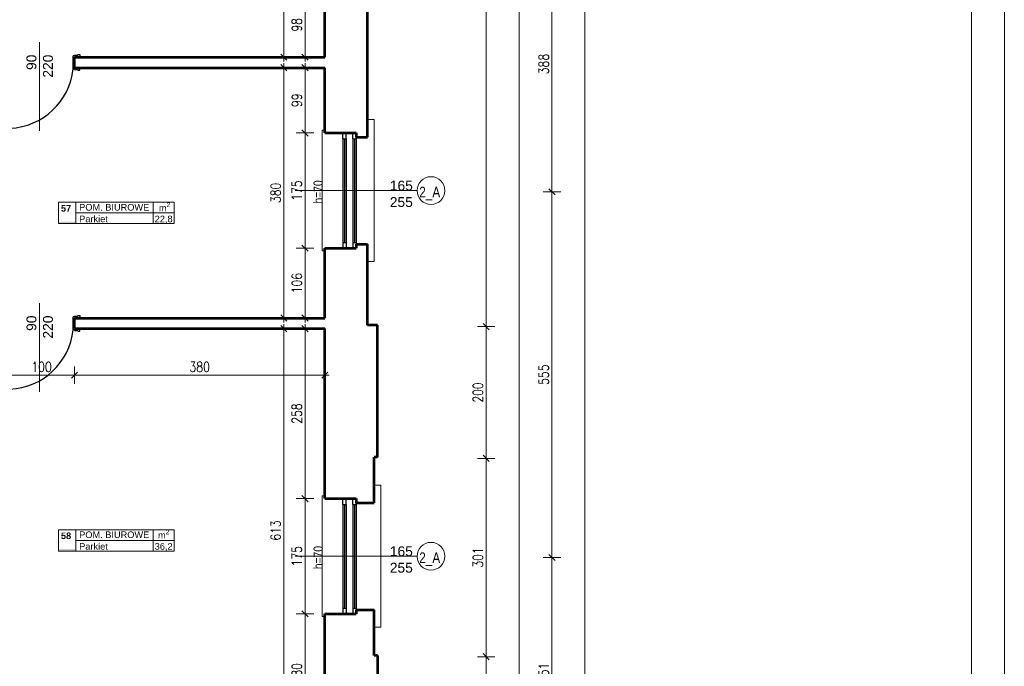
# Model space of a CAD drawing. Header units: millimetres. Extents: x 56977 to 67992, y 30187 to 42235.
# Tile 128 of 130: x 66497 to 67992, y 38844 to 39825. Entities that reach past the tile are written whole.
import ezdxf

# ---------------------------------------------------------------- set-up
doc = ezdxf.new("R2010")
doc.units = ezdxf.units.MM
doc.header["$MEASUREMENT"] = 0
doc.layers.get('0').update_dxf_attribs({"lineweight": 13})
doc.layers.get('DEFPOINTS').update_dxf_attribs({"lineweight": 13})
doc.layers.add('AI-OKNA', color=4, linetype='Continuous')
for name, color, linetype, lineweight in [('AI-OPISY', 3, 'Continuous', 13), ('AI_MURY', 40, 'Continuous', 53), ('Lines', 7, 'Continuous', 13), ('OPISY TABELKI', 30, 'Continuous', 13), ('RAMKA', 1, 'Continuous', 13), ('wymiary', 8, 'Continuous', 13)]:
    doc.layers.add(name, color=color, linetype=linetype, lineweight=lineweight)
doc.styles.add('GENERATED_STYLE_2', font='txt.shx')
doc.styles.get("Standard").update_dxf_attribs({"font": 'txt.shx'})
doc.styles.add('Style-ROMANS', font='ROMANS.shx')
doc.styles.add('WYMIAROWY-08', font='ROMANS.shx', dxfattribs={"width": 0.8})
doc.dimstyles.new('DYBY', dxfattribs={"dimscale": 100, "dimtxt": 0.15, "dimasz": 0.05, "dimexe": 0.05, "dimexo": 0.1, "dimgap": 0.05, "dimtad": 1, "dimdec": 0, "dimdsep": 46, "dimlunit": 5, "dimtxsty": 'WYMIAROWY-08', "dimblk": 'M_STRZ', "dimcen": 0.1, "dimse1": 1, "dimse2": 1, "dimclrd": 7, "dimclre": 7, "dimclrt": 1, "dimadec": 0, "dimazin": 0, "dimtfac": 1, "dimtdec": 0, "dimtmove": 2, "dimatfit": 3, "dimldrblk": 'M_STRZ', "dimfxl": 0, "dimtolj": 1, "dimarcsym": 0})

# ---------------------------------------------------------------- blocks, each defined once
blk = doc.blocks.new('M_STRZ')
for p, q in [((-1.33, 0), (1.33, 0)), ((-0.94, -0.94), (0.94, 0.94)), ((0, 2.66), (0, 0)), ((0, 0), (0, -2.66))]:
    blk.add_line(p, q)
blk = doc.blocks.new('*U25')
at = {"layer": 'DEFPOINTS', "color": 0}
for p in [(66949.5, 39356.1), (66930.5, 39098.1), (66949.5, 39098.1)]:
    blk.add_point(p, dxfattribs=at)
at = {"layer": 'wymiary', "color": 7, "lineweight": -2}
blk.add_line((66930.5, 39351.1), (66930.5, 39103.1), dxfattribs=at)
at = {"layer": 'wymiary', "color": 7, "lineweight": -2, "xscale": 5, "yscale": 5, "zscale": 5}
for p, rotation in [((66930.5, 39356.1), 90), ((66930.5, 39098.1), 270)]:
    blk.add_blockref('M_STRZ', p, dxfattribs=dict(at, rotation=rotation))
at = {"layer": 'wymiary', "color": 1, "insert": (66918, 39227.1), "char_height": 15, "attachment_point": 5, "rotation": 90, "style": 'WYMIAROWY-08'}
blk.add_mtext('258', dxfattribs=at)
blk = doc.blocks.new('*D1558')
at = {"layer": 'DEFPOINTS'}
for p in [(66949.5, 39356.1), (66943, 39243.4), (66930.5, 39098.1), (66949.5, 39098.1)]:
    blk.add_point(p, dxfattribs=at)
at = {"layer": 'wymiary', "color": 7}
blk.add_blockref('*U25', (0, 0), dxfattribs=at)
blk = doc.blocks.new('*U26')
at = {"layer": 'DEFPOINTS', "color": 0}
for p in [(66930.5, 39098.1), (66949.5, 39098.1), (66949.5, 38923.1)]:
    blk.add_point(p, dxfattribs=at)
at = {"layer": 'wymiary', "color": 7, "lineweight": -2}
blk.add_line((66930.5, 38928.1), (66930.5, 39093.1), dxfattribs=at)
at = {"layer": 'wymiary', "color": 7, "lineweight": -2, "xscale": 5, "yscale": 5, "zscale": 5}
for p, rotation in [((66930.5, 39098.1), 90), ((66930.5, 38923.1), 270)]:
    blk.add_blockref('M_STRZ', p, dxfattribs=dict(at, rotation=rotation))
at = {"layer": 'wymiary', "color": 1, "insert": (66918, 39010.6), "char_height": 15, "attachment_point": 5, "rotation": 90, "style": 'WYMIAROWY-08'}
blk.add_mtext('175', dxfattribs=at)
blk = doc.blocks.new('*D1559')
at = {"layer": 'DEFPOINTS'}
for p in [(66930.5, 39098.1), (66949.5, 39098.1), (66918, 38995.1), (66949.5, 38923.1)]:
    blk.add_point(p, dxfattribs=at)
at = {"layer": 'wymiary', "color": 7}
blk.add_blockref('*U26', (0, 0), dxfattribs=at)
blk = doc.blocks.new('*U27')
at = {"layer": 'DEFPOINTS', "color": 0}
for p in [(66930.5, 38923.1), (66949.5, 38923.1), (66949.5, 38743.1)]:
    blk.add_point(p, dxfattribs=at)
at = {"layer": 'wymiary', "color": 7, "lineweight": -2}
blk.add_line((66930.5, 38748.1), (66930.5, 38918.1), dxfattribs=at)
at = {"layer": 'wymiary', "color": 7, "lineweight": -2, "xscale": 5, "yscale": 5, "zscale": 5}
for p, rotation in [((66930.5, 38923.1), 90), ((66930.5, 38743.1), 270)]:
    blk.add_blockref('M_STRZ', p, dxfattribs=dict(at, rotation=rotation))
at = {"layer": 'wymiary', "color": 1, "insert": (66918, 38833.1), "char_height": 15, "attachment_point": 5, "rotation": 90, "style": 'WYMIAROWY-08'}
blk.add_mtext('180', dxfattribs=at)
blk = doc.blocks.new('*D1560')
at = {"layer": 'DEFPOINTS'}
for p in [(66930.5, 38923.1), (66949.5, 38923.1), (66918, 38817.6), (66949.5, 38743.1)]:
    blk.add_point(p, dxfattribs=at)
at = {"layer": 'wymiary', "color": 7}
blk.add_blockref('*U27', (0, 0), dxfattribs=at)
blk = doc.blocks.new('*U120')
at = {"layer": 'DEFPOINTS', "color": 0}
for p in [(66746.7, 39356.1), (66777.5, 38743.1), (66898.3, 38743.1)]:
    blk.add_point(p, dxfattribs=at)
at = {"layer": 'wymiary', "color": 7, "lineweight": -2}
blk.add_line((66898.3, 39351.1), (66898.3, 38748.1), dxfattribs=at)
at = {"layer": 'wymiary', "color": 7, "lineweight": -2, "xscale": 5, "yscale": 5, "zscale": 5}
for p, rotation in [((66898.3, 39356.1), 90), ((66898.3, 38743.1), 270)]:
    blk.add_blockref('M_STRZ', p, dxfattribs=dict(at, rotation=rotation))
at = {"layer": 'wymiary', "color": 1, "insert": (66885.8, 39049.6), "char_height": 15, "attachment_point": 5, "rotation": 90, "style": 'WYMIAROWY-08'}
blk.add_mtext('613', dxfattribs=at)
blk = doc.blocks.new('*D1653')
at = {"layer": 'DEFPOINTS'}
for p in [(66746.7, 39356.1), (66910.8, 39065.6), (66777.5, 38743.1), (66898.3, 38743.1)]:
    blk.add_point(p, dxfattribs=at)
at = {"layer": 'wymiary', "color": 7}
blk.add_blockref('*U120', (0, 0), dxfattribs=at)
blk = doc.blocks.new('*U280')
at = {"layer": 'DEFPOINTS', "color": 0}
for p in [(66955.5, 39752.1), (66930.5, 39653.1), (66955.5, 39653.1)]:
    blk.add_point(p, dxfattribs=at)
at = {"layer": 'wymiary', "color": 7, "lineweight": -2}
blk.add_line((66930.5, 39747.1), (66930.5, 39658.1), dxfattribs=at)
at = {"layer": 'wymiary', "color": 7, "lineweight": -2, "xscale": 5, "yscale": 5, "zscale": 5}
for p, rotation in [((66930.5, 39752.1), 90), ((66930.5, 39653.1), 270)]:
    blk.add_blockref('M_STRZ', p, dxfattribs=dict(at, rotation=rotation))
at = {"layer": 'wymiary', "color": 1, "insert": (66918, 39702.6), "char_height": 15, "attachment_point": 5, "rotation": 90, "style": 'WYMIAROWY-08'}
blk.add_mtext('99', dxfattribs=at)
blk = doc.blocks.new('*D1813')
at = {"layer": 'DEFPOINTS'}
for p in [(66955.5, 39752.1), (66943, 39713.2), (66930.5, 39653.1), (66955.5, 39653.1)]:
    blk.add_point(p, dxfattribs=at)
at = {"layer": 'wymiary', "color": 7}
blk.add_blockref('*U280', (0, 0), dxfattribs=at)
blk = doc.blocks.new('*U281')
at = {"layer": 'DEFPOINTS', "color": 0}
for p in [(66930.5, 39653.1), (66949.5, 39653.1), (66949.5, 39478.1)]:
    blk.add_point(p, dxfattribs=at)
at = {"layer": 'wymiary', "color": 7, "lineweight": -2}
blk.add_line((66930.5, 39483.1), (66930.5, 39648.1), dxfattribs=at)
at = {"layer": 'wymiary', "color": 7, "lineweight": -2, "xscale": 5, "yscale": 5, "zscale": 5}
for p, rotation in [((66930.5, 39653.1), 90), ((66930.5, 39478.1), 270)]:
    blk.add_blockref('M_STRZ', p, dxfattribs=dict(at, rotation=rotation))
at = {"layer": 'wymiary', "color": 1, "insert": (66918, 39565.6), "char_height": 15, "attachment_point": 5, "rotation": 90, "style": 'WYMIAROWY-08'}
blk.add_mtext('175', dxfattribs=at)
blk = doc.blocks.new('*D1814')
at = {"layer": 'DEFPOINTS'}
for p in [(66930.5, 39653.1), (66949.5, 39653.1), (66918, 39550.1), (66949.5, 39478.1)]:
    blk.add_point(p, dxfattribs=at)
at = {"layer": 'wymiary', "color": 7}
blk.add_blockref('*U281', (0, 0), dxfattribs=at)
blk = doc.blocks.new('*U282')
at = {"layer": 'DEFPOINTS', "color": 0}
for p in [(66930.5, 39478.1), (66949.5, 39478.1), (66949.5, 39372.1)]:
    blk.add_point(p, dxfattribs=at)
at = {"layer": 'wymiary', "color": 7, "lineweight": -2}
blk.add_line((66930.5, 39377.1), (66930.5, 39473.1), dxfattribs=at)
at = {"layer": 'wymiary', "color": 7, "lineweight": -2, "xscale": 5, "yscale": 5, "zscale": 5}
for p, rotation in [((66930.5, 39478.1), 90), ((66930.5, 39372.1), 270)]:
    blk.add_blockref('M_STRZ', p, dxfattribs=dict(at, rotation=rotation))
at = {"layer": 'wymiary', "color": 1, "insert": (66918, 39425.1), "char_height": 15, "attachment_point": 5, "rotation": 90, "style": 'WYMIAROWY-08'}
blk.add_mtext('106', dxfattribs=at)
blk = doc.blocks.new('*D1815')
at = {"layer": 'DEFPOINTS'}
for p in [(66930.5, 39478.1), (66949.5, 39478.1), (66918, 39409.6), (66949.5, 39372.1)]:
    blk.add_point(p, dxfattribs=at)
at = {"layer": 'wymiary', "color": 7}
blk.add_blockref('*U282', (0, 0), dxfattribs=at)
blk = doc.blocks.new('*U283')
at = {"layer": 'DEFPOINTS', "color": 0}
for p in [(66757, 39752.1), (66776.1, 39372.1), (66898.3, 39372.1)]:
    blk.add_point(p, dxfattribs=at)
at = {"layer": 'wymiary', "color": 7, "lineweight": -2}
blk.add_line((66898.3, 39747.1), (66898.3, 39377.1), dxfattribs=at)
at = {"layer": 'wymiary', "color": 7, "lineweight": -2, "xscale": 5, "yscale": 5, "zscale": 5}
for p, rotation in [((66898.3, 39752.1), 90), ((66898.3, 39372.1), 270)]:
    blk.add_blockref('M_STRZ', p, dxfattribs=dict(at, rotation=rotation))
at = {"layer": 'wymiary', "color": 1, "insert": (66885.8, 39562.1), "char_height": 15, "attachment_point": 5, "rotation": 90, "style": 'WYMIAROWY-08'}
blk.add_mtext('380', dxfattribs=at)
blk = doc.blocks.new('*D1816')
at = {"layer": 'DEFPOINTS'}
for p in [(66757, 39752.1), (66910.8, 39578.4), (66776.1, 39372.1), (66898.3, 39372.1)]:
    blk.add_point(p, dxfattribs=at)
at = {"layer": 'wymiary', "color": 7}
blk.add_blockref('*U283', (0, 0), dxfattribs=at)
blk = doc.blocks.new('*U292')
at = {"layer": 'DEFPOINTS', "color": 0}
for p in [(66930.5, 39866.1), (66955.5, 39866.1), (66955.5, 39768.1)]:
    blk.add_point(p, dxfattribs=at)
at = {"layer": 'wymiary', "color": 7, "lineweight": -2}
blk.add_line((66930.5, 39773.1), (66930.5, 39861.1), dxfattribs=at)
at = {"layer": 'wymiary', "color": 7, "lineweight": -2, "xscale": 5, "yscale": 5, "zscale": 5}
for p, rotation in [((66930.5, 39866.1), 90), ((66930.5, 39768.1), 270)]:
    blk.add_blockref('M_STRZ', p, dxfattribs=dict(at, rotation=rotation))
at = {"layer": 'wymiary', "color": 1, "insert": (66918, 39817.1), "char_height": 15, "attachment_point": 5, "rotation": 90, "style": 'WYMIAROWY-08'}
blk.add_mtext('98', dxfattribs=at)
blk = doc.blocks.new('*D1825')
at = {"layer": 'DEFPOINTS'}
for p in [(66930.5, 39866.1), (66955.5, 39866.1), (66918, 39806.4), (66955.5, 39768.1)]:
    blk.add_point(p, dxfattribs=at)
at = {"layer": 'wymiary', "color": 7}
blk.add_blockref('*U292', (0, 0), dxfattribs=at)
blk = doc.blocks.new('*U293')
at = {"layer": 'DEFPOINTS', "color": 0}
for p in [(66955.5, 40133.1), (66776.1, 39768.1), (66898.3, 39768.1)]:
    blk.add_point(p, dxfattribs=at)
at = {"layer": 'wymiary', "color": 7, "lineweight": -2}
blk.add_line((66898.3, 40128.1), (66898.3, 39773.1), dxfattribs=at)
at = {"layer": 'wymiary', "color": 7, "lineweight": -2, "xscale": 5, "yscale": 5, "zscale": 5}
for p, rotation in [((66898.3, 40133.1), 90), ((66898.3, 39768.1), 270)]:
    blk.add_blockref('M_STRZ', p, dxfattribs=dict(at, rotation=rotation))
at = {"layer": 'wymiary', "color": 1, "insert": (66885.8, 39950.6), "char_height": 15, "attachment_point": 5, "rotation": 90, "style": 'WYMIAROWY-08'}
blk.add_mtext('365', dxfattribs=at)
blk = doc.blocks.new('*D1826')
at = {"layer": 'DEFPOINTS'}
for p in [(66955.5, 40133.1), (66910.8, 39966.9), (66776.1, 39768.1), (66898.3, 39768.1)]:
    blk.add_point(p, dxfattribs=at)
at = {"layer": 'wymiary', "color": 7}
blk.add_blockref('*U293', (0, 0), dxfattribs=at)
blk = doc.blocks.new('*U760')
at = {"layer": 'DEFPOINTS', "color": 0}
for p in [(66480.5, 39322.1), (66580.5, 39322.1), (66580.5, 39285.4)]:
    blk.add_point(p, dxfattribs=at)
at = {"layer": 'wymiary', "color": 7, "lineweight": -2}
blk.add_line((66485.5, 39285.4), (66575.5, 39285.4), dxfattribs=at)
at = {"layer": 'wymiary', "color": 7, "lineweight": -2, "xscale": 5, "yscale": 5, "zscale": 5, "rotation": 180}
blk.add_blockref('M_STRZ', (66480.5, 39285.4), dxfattribs=at)
at = {"layer": 'wymiary', "color": 7, "lineweight": -2, "xscale": 5, "yscale": 5, "zscale": 5}
blk.add_blockref('M_STRZ', (66580.5, 39285.4), dxfattribs=at)
at = {"layer": 'wymiary', "color": 1, "insert": (66530.5, 39297.9), "char_height": 15, "attachment_point": 5, "style": 'WYMIAROWY-08'}
blk.add_mtext('100', dxfattribs=at)
blk = doc.blocks.new('*D2293')
at = {"layer": 'DEFPOINTS'}
for p in [(66480.5, 39322.1), (66580.5, 39322.1), (66580.5, 39285.4), (66515.1, 39272.9)]:
    blk.add_point(p, dxfattribs=at)
at = {"layer": 'wymiary', "color": 7}
blk.add_blockref('*U760', (0, 0), dxfattribs=at)
blk = doc.blocks.new('*U761')
at = {"layer": 'DEFPOINTS', "color": 0}
for p in [(66580.5, 39322.1), (66960.5, 39322.1), (66960.5, 39285.4)]:
    blk.add_point(p, dxfattribs=at)
at = {"layer": 'wymiary', "color": 7, "lineweight": -2}
blk.add_line((66585.5, 39285.4), (66955.5, 39285.4), dxfattribs=at)
at = {"layer": 'wymiary', "color": 7, "lineweight": -2, "xscale": 5, "yscale": 5, "zscale": 5, "rotation": 180}
blk.add_blockref('M_STRZ', (66580.5, 39285.4), dxfattribs=at)
at = {"layer": 'wymiary', "color": 7, "lineweight": -2, "xscale": 5, "yscale": 5, "zscale": 5}
blk.add_blockref('M_STRZ', (66960.5, 39285.4), dxfattribs=at)
at = {"layer": 'wymiary', "color": 1, "insert": (66770.5, 39297.9), "char_height": 15, "attachment_point": 5, "style": 'WYMIAROWY-08'}
blk.add_mtext('380', dxfattribs=at)
blk = doc.blocks.new('*D2294')
at = {"layer": 'DEFPOINTS'}
for p in [(66580.5, 39322.1), (66960.5, 39322.1), (66960.5, 39285.4), (66754.2, 39272.9)]:
    blk.add_point(p, dxfattribs=at)
at = {"layer": 'wymiary', "color": 7}
blk.add_blockref('*U761', (0, 0), dxfattribs=at)
blk = doc.blocks.new('*U1461')
at = {"layer": 'DEFPOINTS', "color": 0}
for p in [(67205.3, 38858.1), (67205.3, 38858.1), (67205.3, 38658.1)]:
    blk.add_point(p, dxfattribs=at)
at = {"layer": 'wymiary', "color": 7, "lineweight": -2}
blk.add_line((67205.3, 38663.1), (67205.3, 38853.1), dxfattribs=at)
at = {"layer": 'wymiary', "color": 7, "lineweight": -2, "xscale": 5, "yscale": 5, "zscale": 5}
for p, rotation in [((67205.3, 38858.1), 90), ((67205.3, 38658.1), 270)]:
    blk.add_blockref('M_STRZ', p, dxfattribs=dict(at, rotation=rotation))
at = {"layer": 'wymiary', "color": 1, "insert": (67192.8, 38758.1), "char_height": 15, "attachment_point": 5, "rotation": 90, "style": 'WYMIAROWY-08'}
blk.add_mtext('200', dxfattribs=at)
blk = doc.blocks.new('*D2992')
at = {"layer": 'DEFPOINTS'}
for p in [(67205.3, 38858.1), (67205.3, 38858.1), (67192.8, 38741.8), (67205.3, 38658.1)]:
    blk.add_point(p, dxfattribs=at)
at = {"layer": 'wymiary', "color": 7}
blk.add_blockref('*U1461', (0, 0), dxfattribs=at)
blk = doc.blocks.new('*U1462')
at = {"layer": 'DEFPOINTS', "color": 0}
for p in [(67205.3, 39159.1), (67205.3, 39159.1), (67205.3, 38858.1)]:
    blk.add_point(p, dxfattribs=at)
at = {"layer": 'wymiary', "color": 7, "lineweight": -2}
blk.add_line((67205.3, 38863.1), (67205.3, 39154.1), dxfattribs=at)
at = {"layer": 'wymiary', "color": 7, "lineweight": -2, "xscale": 5, "yscale": 5, "zscale": 5}
for p, rotation in [((67205.3, 39159.1), 90), ((67205.3, 38858.1), 270)]:
    blk.add_blockref('M_STRZ', p, dxfattribs=dict(at, rotation=rotation))
at = {"layer": 'wymiary', "color": 1, "insert": (67192.8, 39008.6), "char_height": 15, "attachment_point": 5, "rotation": 90, "style": 'WYMIAROWY-08'}
blk.add_mtext('301', dxfattribs=at)
blk = doc.blocks.new('*D2993')
at = {"layer": 'DEFPOINTS'}
for p in [(67205.3, 39159.1), (67205.3, 39159.1), (67192.8, 38992.3), (67205.3, 38858.1)]:
    blk.add_point(p, dxfattribs=at)
at = {"layer": 'wymiary', "color": 7}
blk.add_blockref('*U1462', (0, 0), dxfattribs=at)
blk = doc.blocks.new('*U1463')
at = {"layer": 'DEFPOINTS', "color": 0}
for p in [(67205.3, 39359.1), (67205.3, 39359.1), (67205.3, 39159.1)]:
    blk.add_point(p, dxfattribs=at)
at = {"layer": 'wymiary', "color": 7, "lineweight": -2}
blk.add_line((67205.3, 39164.1), (67205.3, 39354.1), dxfattribs=at)
at = {"layer": 'wymiary', "color": 7, "lineweight": -2, "xscale": 5, "yscale": 5, "zscale": 5}
for p, rotation in [((67205.3, 39359.1), 90), ((67205.3, 39159.1), 270)]:
    blk.add_blockref('M_STRZ', p, dxfattribs=dict(at, rotation=rotation))
at = {"layer": 'wymiary', "color": 1, "insert": (67192.8, 39259.1), "char_height": 15, "attachment_point": 5, "rotation": 90, "style": 'WYMIAROWY-08'}
blk.add_mtext('200', dxfattribs=at)
blk = doc.blocks.new('*D2994')
at = {"layer": 'DEFPOINTS'}
for p in [(67205.3, 39359.1), (67205.3, 39359.1), (67192.8, 39242.8), (67205.3, 39159.1)]:
    blk.add_point(p, dxfattribs=at)
at = {"layer": 'wymiary', "color": 7}
blk.add_blockref('*U1463', (0, 0), dxfattribs=at)
blk = doc.blocks.new('*U1464')
at = {"layer": 'DEFPOINTS', "color": 0}
for p in [(67205.3, 40932.1), (67205.3, 40932.1), (67205.3, 39359.1)]:
    blk.add_point(p, dxfattribs=at)
at = {"layer": 'wymiary', "color": 7, "lineweight": -2}
blk.add_line((67205.3, 39364.1), (67205.3, 40927.1), dxfattribs=at)
at = {"layer": 'wymiary', "color": 7, "lineweight": -2, "xscale": 5, "yscale": 5, "zscale": 5}
for p, rotation in [((67205.3, 40932.1), 90), ((67205.3, 39359.1), 270)]:
    blk.add_blockref('M_STRZ', p, dxfattribs=dict(at, rotation=rotation))
at = {"layer": 'wymiary', "color": 1, "insert": (67192.8, 40145.6), "char_height": 15, "attachment_point": 5, "rotation": 90, "style": 'WYMIAROWY-08'}
blk.add_mtext('1573', dxfattribs=at)
blk = doc.blocks.new('*D2995')
at = {"layer": 'DEFPOINTS'}
for p in [(67205.3, 40932.1), (67205.3, 40932.1), (67192.8, 40124.4), (67205.3, 39359.1)]:
    blk.add_point(p, dxfattribs=at)
at = {"layer": 'wymiary', "color": 7}
blk.add_blockref('*U1464', (0, 0), dxfattribs=at)
blk = doc.blocks.new('*U1472')
at = {"layer": 'DEFPOINTS', "color": 0}
for p in [(67255.3, 41633.1), (67255.3, 41633.1), (67255.3, 38658.1)]:
    blk.add_point(p, dxfattribs=at)
at = {"layer": 'wymiary', "color": 7, "lineweight": -2}
blk.add_line((67255.3, 38663.1), (67255.3, 41628.1), dxfattribs=at)
at = {"layer": 'wymiary', "color": 7, "lineweight": -2, "xscale": 5, "yscale": 5, "zscale": 5}
for p, rotation in [((67255.3, 41633.1), 90), ((67255.3, 38658.1), 270)]:
    blk.add_blockref('M_STRZ', p, dxfattribs=dict(at, rotation=rotation))
at = {"layer": 'wymiary', "color": 1, "insert": (67242.8, 40145.6), "char_height": 15, "attachment_point": 5, "rotation": 90, "style": 'WYMIAROWY-08'}
blk.add_mtext('2975', dxfattribs=at)
blk = doc.blocks.new('*D3003')
at = {"layer": 'DEFPOINTS'}
for p in [(67255.3, 41633.1), (67255.3, 41633.1), (67242.8, 40123.6), (67255.3, 38658.1)]:
    blk.add_point(p, dxfattribs=at)
at = {"layer": 'wymiary', "color": 7}
blk.add_blockref('*U1472', (0, 0), dxfattribs=at)
blk = doc.blocks.new('*U1496')
at = {"layer": 'DEFPOINTS', "color": 0}
for p in [(67305.3, 39008.6), (67305.3, 39008.6), (67305.3, 38658.1)]:
    blk.add_point(p, dxfattribs=at)
at = {"layer": 'wymiary', "color": 7, "lineweight": -2}
blk.add_line((67305.3, 38663.1), (67305.3, 39003.6), dxfattribs=at)
at = {"layer": 'wymiary', "color": 7, "lineweight": -2, "xscale": 5, "yscale": 5, "zscale": 5}
for p, rotation in [((67305.3, 39008.6), 90), ((67305.3, 38658.1), 270)]:
    blk.add_blockref('M_STRZ', p, dxfattribs=dict(at, rotation=rotation))
at = {"layer": 'wymiary', "color": 1, "insert": (67292.8, 38833.4), "char_height": 15, "attachment_point": 5, "rotation": 90, "style": 'WYMIAROWY-08'}
blk.add_mtext('351', dxfattribs=at)
blk = doc.blocks.new('*D3027')
at = {"layer": 'DEFPOINTS'}
for p in [(67305.3, 39008.6), (67305.3, 39008.6), (67292.8, 38817), (67305.3, 38658.1)]:
    blk.add_point(p, dxfattribs=at)
at = {"layer": 'wymiary', "color": 7}
blk.add_blockref('*U1496', (0, 0), dxfattribs=at)
blk = doc.blocks.new('*U1497')
at = {"layer": 'DEFPOINTS', "color": 0}
for p in [(67305.3, 39563.6), (67305.3, 39563.6), (67305.3, 39008.6)]:
    blk.add_point(p, dxfattribs=at)
at = {"layer": 'wymiary', "color": 7, "lineweight": -2}
blk.add_line((67305.3, 39013.6), (67305.3, 39558.6), dxfattribs=at)
at = {"layer": 'wymiary', "color": 7, "lineweight": -2, "xscale": 5, "yscale": 5, "zscale": 5}
for p, rotation in [((67305.3, 39563.6), 90), ((67305.3, 39008.6), 270)]:
    blk.add_blockref('M_STRZ', p, dxfattribs=dict(at, rotation=rotation))
at = {"layer": 'wymiary', "color": 1, "insert": (67292.8, 39286.1), "char_height": 15, "attachment_point": 5, "rotation": 90, "style": 'WYMIAROWY-08'}
blk.add_mtext('555', dxfattribs=at)
blk = doc.blocks.new('*D3028')
at = {"layer": 'DEFPOINTS'}
for p in [(67305.3, 39563.6), (67305.3, 39563.6), (67292.8, 39269.8), (67305.3, 39008.6)]:
    blk.add_point(p, dxfattribs=at)
at = {"layer": 'wymiary', "color": 7}
blk.add_blockref('*U1497', (0, 0), dxfattribs=at)
blk = doc.blocks.new('*U1498')
at = {"layer": 'DEFPOINTS', "color": 0}
for p in [(67305.3, 39951.6), (67305.3, 39951.6), (67305.3, 39563.6)]:
    blk.add_point(p, dxfattribs=at)
at = {"layer": 'wymiary', "color": 7, "lineweight": -2}
blk.add_line((67305.3, 39568.6), (67305.3, 39946.6), dxfattribs=at)
at = {"layer": 'wymiary', "color": 7, "lineweight": -2, "xscale": 5, "yscale": 5, "zscale": 5}
for p, rotation in [((67305.3, 39951.6), 90), ((67305.3, 39563.6), 270)]:
    blk.add_blockref('M_STRZ', p, dxfattribs=dict(at, rotation=rotation))
at = {"layer": 'wymiary', "color": 1, "insert": (67292.8, 39757.6), "char_height": 15, "attachment_point": 5, "rotation": 90, "style": 'WYMIAROWY-08'}
blk.add_mtext('388', dxfattribs=at)
blk = doc.blocks.new('*D3029')
at = {"layer": 'DEFPOINTS'}
for p in [(67305.3, 39951.6), (67305.3, 39951.6), (67292.8, 39741.3), (67305.3, 39563.6)]:
    blk.add_point(p, dxfattribs=at)
at = {"layer": 'wymiary', "color": 7}
blk.add_blockref('*U1498', (0, 0), dxfattribs=at)
blk = doc.blocks.new('*U1503')
at = {"layer": 'DEFPOINTS', "color": 0}
for p in [(67355.3, 41633.1), (67355.3, 41633.1), (67355.3, 31019.1)]:
    blk.add_point(p, dxfattribs=at)
at = {"layer": 'wymiary', "color": 7, "lineweight": -2}
blk.add_line((67355.3, 31024.1), (67355.3, 41628.1), dxfattribs=at)
at = {"layer": 'wymiary', "color": 7, "lineweight": -2, "xscale": 5, "yscale": 5, "zscale": 5}
for p, rotation in [((67355.3, 41633.1), 90), ((67355.3, 31019.1), 270)]:
    blk.add_blockref('M_STRZ', p, dxfattribs=dict(at, rotation=rotation))
at = {"layer": 'wymiary', "color": 1, "insert": (67342.8, 36326.1), "char_height": 15, "attachment_point": 5, "rotation": 90, "style": 'WYMIAROWY-08'}
blk.add_mtext('10614', dxfattribs=at)
blk = doc.blocks.new('*D3034')
at = {"layer": 'DEFPOINTS'}
for p in [(67355.3, 41633.1), (67355.3, 41633.1), (67342.8, 36299.2), (67355.3, 31019.1)]:
    blk.add_point(p, dxfattribs=at)
at = {"layer": 'wymiary', "color": 7}
blk.add_blockref('*U1503', (0, 0), dxfattribs=at)

msp = doc.modelspace()

# ---------------------------------------------------------------- hatches: boundary and pattern name
at = {"layer": 'OPISY TABELKI', "extrusion": (0, 0, -1)}
for points in [[(-66582.6, 39515.5), (-66582.6, 39518.5), (-66556.2, 39518.5), (-66556.2, 39515.5)], [(-66582.6, 39018.5), (-66582.6, 39021.5), (-66556.2, 39021.5), (-66556.2, 39018.5)]]:
    msp.add_hatch(color=256, dxfattribs=at).paths.add_polyline_path(points, flags=16)

# ---------------------------------------------------------------- linework, layer by layer
at = {"layer": 'AI-OKNA'}
for p, q in [((66580.5, 39770.1), (66578.5, 39770.1)), ((66578.5, 39750.1), (66578.5, 39770.1)), ((66580.5, 39771.1), (66580.5, 39770.1)), ((66580.5, 39771.1), (66585.5, 39771.1)), ((66580.5, 39764.6), (66580.5, 39759.6)), ((66585.5, 39772.1), (66585.5, 39771.1)), ((66585.5, 39772.1), (66588.5, 39772.1)), ((66588.5, 39772.1), (66588.5, 39768.1)), ((66580.5, 39750.1), (66578.5, 39750.1)), ((66580.5, 39749.1), (66580.5, 39750.1)), ((66580.5, 39749.1), (66585.5, 39749.1)), ((66585.5, 39748.1), (66585.5, 39749.1)), ((66585.5, 39748.1), (66588.5, 39748.1)), ((66588.5, 39748.1), (66588.5, 39752.1)), ((66988, 39644.3), (66988, 39653.1)), ((66988, 39644.3), (66993, 39644.3)), ((66988, 39644.3), (66988, 39486.8)), ((66990.5, 39644.3), (66990.5, 39486.8)), ((66993, 39644.3), (66993, 39653.1)), ((66993, 39644.3), (66993, 39486.8)), ((67003, 39644.3), (67003, 39653.1)), ((67003, 39644.3), (67008, 39644.3)), ((67003, 39644.3), (67003, 39486.8)), ((67005.5, 39644.3), (67005.5, 39486.8)), ((67008, 39644.3), (67008, 39646.8)), ((67008, 39644.3), (67008, 39486.8)), ((66988, 39486.8), (66988, 39478.1)), ((66988, 39486.8), (66993, 39486.8)), ((66993, 39486.8), (66993, 39478.1)), ((67003, 39486.8), (67003, 39478.1)), ((67003, 39486.8), (67008, 39486.8)), ((67008, 39486.8), (67008, 39484.3)), ((66580.5, 39374.1), (66578.5, 39374.1)), ((66578.5, 39354.1), (66578.5, 39374.1)), ((66580.5, 39375.1), (66580.5, 39374.1)), ((66580.5, 39375.1), (66585.5, 39375.1)), ((66585.5, 39376.1), (66585.5, 39375.1)), ((66585.5, 39376.1), (66588.5, 39376.1)), ((66588.5, 39376.1), (66588.5, 39372.1)), ((66580.5, 39368.6), (66580.5, 39363.6)), ((66588.5, 39352.1), (66588.5, 39356.1)), ((66580.5, 39354.1), (66578.5, 39354.1)), ((66580.5, 39353.1), (66580.5, 39354.1)), ((66580.5, 39353.1), (66585.5, 39353.1)), ((66585.5, 39352.1), (66585.5, 39353.1)), ((66585.5, 39352.1), (66588.5, 39352.1)), ((66988, 39089.3), (66988, 39098.1)), ((66988, 39089.3), (66993, 39089.3)), ((66988, 39089.3), (66988, 38931.8)), ((66990.5, 39089.3), (66990.5, 38931.8)), ((66993, 39089.3), (66993, 39098.1)), ((66993, 39089.3), (66993, 38931.8)), ((67003, 39089.3), (67003, 39098.1)), ((67003, 39089.3), (67008, 39089.3)), ((67003, 39089.3), (67003, 38931.8)), ((67005.5, 39089.3), (67005.5, 38931.8)), ((67008, 39089.3), (67008, 39091.8)), ((67008, 39089.3), (67008, 38931.8)), ((66988, 38931.8), (66988, 38923.1)), ((66988, 38931.8), (66993, 38931.8)), ((66993, 38931.8), (66993, 38923.1)), ((67003, 38931.8), (67003, 38923.1)), ((67003, 38931.8), (67008, 38931.8)), ((67008, 38931.8), (67008, 38929.3))]:
    msp.add_line(p, q, dxfattribs=at)
for centre in [(66477.9, 39761.2), (66477.9, 39365.2)]:
    msp.add_arc(centre, 101.2, 272.6055, 353.6993, dxfattribs=at)
at = {"layer": 'AI-OPISY'}
for p, q in [((66527.5, 39790.9), (66527.5, 39656)), ((67100.6, 39565.6), (66915.5, 39565.6)), ((66527.5, 39394.9), (66527.5, 39260)), ((67100.6, 39010.6), (66915.5, 39010.6))]:
    msp.add_line(p, q, dxfattribs=at)
for centre in [(67121.6, 39565.6), (67121.6, 39010.6)]:
    msp.add_circle(centre, 21, dxfattribs=at)
at = {"layer": 'AI_MURY'}
for p, q in [((66960.5, 39768.1), (66960.5, 39866.1)), ((67025.5, 39646.8), (67025.5, 39872.3)), ((66580.5, 39752.1), (66580.5, 39768.1)), ((66580.5, 39768.1), (66960.5, 39768.1)), ((66580.5, 39752.1), (66960.5, 39752.1)), ((66960.5, 39653.1), (66960.5, 39752.1)), ((66960.5, 39653.1), (67008, 39653.1)), ((67008, 39653.1), (67008, 39646.8)), ((67008, 39646.8), (67025.5, 39646.8)), ((66960.5, 39478.1), (67008, 39478.1)), ((66960.5, 39372.1), (66960.5, 39478.1)), ((67008, 39484.3), (67025.5, 39484.3)), ((67008, 39484.3), (67008, 39478.1)), ((67025.5, 39361.1), (67025.5, 39484.3)), ((66580.5, 39356.1), (66580.5, 39372.1)), ((66580.5, 39372.1), (66960.5, 39372.1)), ((66580.5, 39356.1), (66960.5, 39356.1)), ((66960.5, 39098.1), (66960.5, 39356.1)), ((67040.5, 39361.1), (67025.5, 39361.1)), ((67040.5, 39161.1), (67040.5, 39361.1)), ((67035.5, 39091.8), (67035.5, 39161.1)), ((67040.5, 39161.1), (67035.5, 39161.1)), ((66960.5, 39098.1), (67008, 39098.1)), ((67008, 39098.1), (67008, 39091.8)), ((67008, 39091.8), (67035.5, 39091.8)), ((66960.5, 38923.1), (67008, 38923.1)), ((66960.5, 38743.1), (66960.5, 38923.1)), ((67008, 38929.3), (67035.5, 38929.3)), ((67008, 38929.3), (67008, 38923.1)), ((67035.5, 38860.1), (67035.5, 38929.3)), ((67040.5, 38860.1), (67035.5, 38860.1)), ((67040.5, 38860.1), (67040.5, 38658.1))]:
    msp.add_line(p, q, dxfattribs=at)
at = {"layer": 'Lines', "color": 251, "linetype": 'Continuous'}
for p, q in [((67035.5, 39673.5), (67025.5, 39673.5)), ((67035.5, 39673.5), (67035.5, 39457.7)), ((66956.5, 39657.1), (66956.5, 39474.1)), ((66960.5, 39657.1), (66956.5, 39657.1)), ((66960.5, 39474.1), (66956.5, 39474.1)), ((67035.5, 39457.7), (67025.5, 39457.7)), ((67045.5, 39118.5), (67035.5, 39118.5)), ((67045.5, 39118.5), (67045.5, 38902.7)), ((66956.5, 39102.1), (66956.5, 38919.1)), ((66960.5, 39102.1), (66956.5, 39102.1)), ((66960.5, 38919.1), (66956.5, 38919.1)), ((67045.5, 38902.7), (67035.5, 38902.7))]:
    msp.add_line(p, q, dxfattribs=at)
at = {"layer": 'OPISY TABELKI'}
for p, q in [((66556.2, 39547.8), (66731.9, 39547.8)), ((66556.2, 39547.8), (66556.2, 39515.5)), ((66582.6, 39547.8), (66582.6, 39515.5)), ((66700.1, 39547.8), (66700.1, 39515.5)), ((66731.9, 39547.8), (66731.9, 39515.5)), ((66582.6, 39531.7), (66731.9, 39531.7)), ((66556.2, 39515.5), (66731.9, 39515.5)), ((66556.2, 39050.8), (66731.9, 39050.8)), ((66556.2, 39050.8), (66556.2, 39018.5)), ((66582.6, 39050.8), (66582.6, 39018.5)), ((66700.1, 39050.8), (66700.1, 39018.5)), ((66731.9, 39050.8), (66731.9, 39018.5)), ((66582.6, 39034.7), (66731.9, 39034.7)), ((66556.2, 39018.5), (66731.9, 39018.5))]:
    msp.add_line(p, q, dxfattribs=at)
at = {"layer": 'RAMKA', "color": 1, "linetype": 'Continuous'}
for p, q in [((67992, 30186.8), (67992, 42234.6)), ((67942, 30236.8), (67942, 42184.6))]:
    msp.add_line(p, q, dxfattribs=at)

# ---------------------------------------------------------------- texts
at = {"layer": 'AI-OPISY', "char_height": 15, "width": 45.29, "attachment_point": 3, "rotation": 90}
for insert in [(66507.6, 39771.9), (66507.6, 39375.9)]:
    msp.add_mtext('\\fArial|b0|i0|c238|p39;90\\P220', dxfattribs=dict(at, insert=insert))
at = {"layer": 'AI-OPISY', "char_height": 14, "attachment_point": 7, "rotation": 90, "line_spacing_factor": 0.722892, "style": 'WYMIAROWY-08'}
for insert in [(66957.5, 39545.9), (66957.5, 38990.9)]:
    msp.add_mtext('\\fArial|b0|i0|c238|p39;h=70', dxfattribs=dict(at, insert=insert))
at = {"layer": 'AI-OPISY', "char_height": 15, "width": 45.29, "attachment_point": 8}
for insert in [(67076.6, 39540.4), (67076.6, 38985.4)]:
    msp.add_mtext('\\fArial|b0|i0|c238|p39;165\\P255', dxfattribs=dict(at, insert=insert))
at = {"layer": 'AI-OPISY', "char_height": 16, "width": 20.64, "attachment_point": 7, "style": 'WYMIAROWY-08'}
for insert in [(67103.8, 39550.7), (67103.8, 38995.7)]:
    msp.add_mtext('\\fArial|b0|i0|c238|p39;2_A', dxfattribs=dict(at, insert=insert))
at = {"layer": 'OPISY TABELKI', "color": 7, "char_height": 10, "width": 168.659, "attachment_point": 1, "style": 'GENERATED_STYLE_2'}
for s, insert in [('\\fArial|b1|i0|c238|p39;57', (66559.9, 39543.6)), ('\\fArial|b0|i0|c238|p39;POM. BIUROWE       ', (66587.6, 39545.2)), ('\\A1;\\fArial|b0|i0|c238|p39;m\\H7.000000;\\S2^  ;', (66708.6, 39547.6)), ('\\fArial|b0|i0|c238|p39;Parkiet          ', (66587.6, 39527.5)), ('\\fArial|b0|i0|c238|p39;22,8            ', (66702.2, 39527.5)), ('\\fArial|b1|i0|c238|p39;58', (66559.9, 39046.6)), ('\\fArial|b0|i0|c238|p39;POM. BIUROWE       ', (66587.6, 39048.2)), ('\\A1;\\fArial|b0|i0|c238|p39;m\\H7.000000;\\S2^  ;', (66707.3, 39050.9)), ('\\fArial|b0|i0|c238|p39;Parkiet          ', (66587.6, 39030.5)), ('\\fArial|b0|i0|c238|p39;36,2           ', (66702.2, 39030.5))]:
    msp.add_mtext(s, dxfattribs=dict(at, insert=insert))

# ---------------------------------------------------------------- dimensions: what is measured, and where the dimension line sits
at = {"layer": 'wymiary', "color": 7}
for base, p1, p2, angle, picture, middle in [((67255.3, 41633.1), (67255.3, 38658.1), (67255.3, 41633.1), 90, '*D3003', (67242.8, 40123.6)), ((67355.3, 41633.1), (67355.3, 31019.1), (67355.3, 41633.1), 90, '*D3034', (67342.8, 36299.2)), ((67205.3, 40932.1), (67205.3, 39359.1), (67205.3, 40932.1), 90, '*D2995', (67192.8, 40124.4)), ((66898.3, 39768.1), (66955.5, 40133.1), (66776.1, 39768.1), 270, '*D1826', (66910.8, 39966.9)), ((67305.3, 39951.6), (67305.3, 39563.6), (67305.3, 39951.6), 90, '*D3029', (67292.8, 39741.3)), ((66930.5, 39866.1), (66955.5, 39768.1), (66955.5, 39866.1), 90, '*D1825', (66918, 39806.4)), ((66898.3, 39372.1), (66757, 39752.1), (66776.1, 39372.1), 270, '*D1816', (66910.8, 39578.4)), ((66930.5, 39653.1), (66955.5, 39752.1), (66955.5, 39653.1), 270, '*D1813', (66943, 39713.2)), ((66930.5, 39653.1), (66949.5, 39478.1), (66949.5, 39653.1), 90, '*D1814', (66918, 39550.1)), ((67305.3, 39563.6), (67305.3, 39008.6), (67305.3, 39563.6), 90, '*D3028', (67292.8, 39269.8)), ((66930.5, 39478.1), (66949.5, 39372.1), (66949.5, 39478.1), 90, '*D1815', (66918, 39409.6)), ((66898.3, 38743.1), (66746.7, 39356.1), (66777.5, 38743.1), 270, '*D1653', (66910.8, 39065.6)), ((66930.5, 39098.1), (66949.5, 39356.1), (66949.5, 39098.1), 270, '*D1558', (66943, 39243.4)), ((67205.3, 39359.1), (67205.3, 39159.1), (67205.3, 39359.1), 90, '*D2994', (67192.8, 39242.8)), ((66580.5, 39285.4), (66480.5, 39322.1), (66580.5, 39322.1), 0, '*D2293', (66515.1, 39272.9)), ((67205.3, 39159.1), (67205.3, 38858.1), (67205.3, 39159.1), 90, '*D2993', (67192.8, 38992.3)), ((66930.5, 39098.1), (66949.5, 38923.1), (66949.5, 39098.1), 90, '*D1559', (66918, 38995.1)), ((67305.3374635, 39008.6168622), (67305.3374635, 38658.1168622), (67305.3374635, 39008.6168622), 90, '*D3027', (67292.8374635, 38817.031148)), ((66930.5, 38923.1), (66949.5, 38743.1), (66949.5, 38923.1), 90, '*D1560', (66918, 38817.6)), ((67205.3, 38858.1), (67205.3, 38658.1), (67205.3, 38858.1), 90, '*D2992', (67192.8, 38741.8))]:
    dim = msp.add_linear_dim(base=base, p1=p1, p2=p2, angle=angle, dimstyle='DYBY', override={"dimtad": 0, "dimtxsty": 'Style-ROMANS', "dimcen": 0.001, "dimclrd": 0, "dimclre": 0}, dxfattribs=at)
    dim.commit()
    dim.dimension.update_dxf_attribs({"geometry": picture, "text_midpoint": middle, "dimtype": 128})
dim = msp.add_linear_dim(base=(66960.5, 39285.4), p1=(66580.5, 39322.1), p2=(66960.5, 39322.1), dimstyle='DYBY', override={"dimtad": 0, "dimtxsty": 'Style-ROMANS', "dimcen": 0.001, "dimclrd": 0, "dimclre": 0}, dxfattribs=at)
dim.commit()
dim.dimension.update_dxf_attribs({"geometry": '*D2294', "text_midpoint": (66754.2, 39272.9), "dimtype": 128})

doc.saveas('drawing.dxf')
